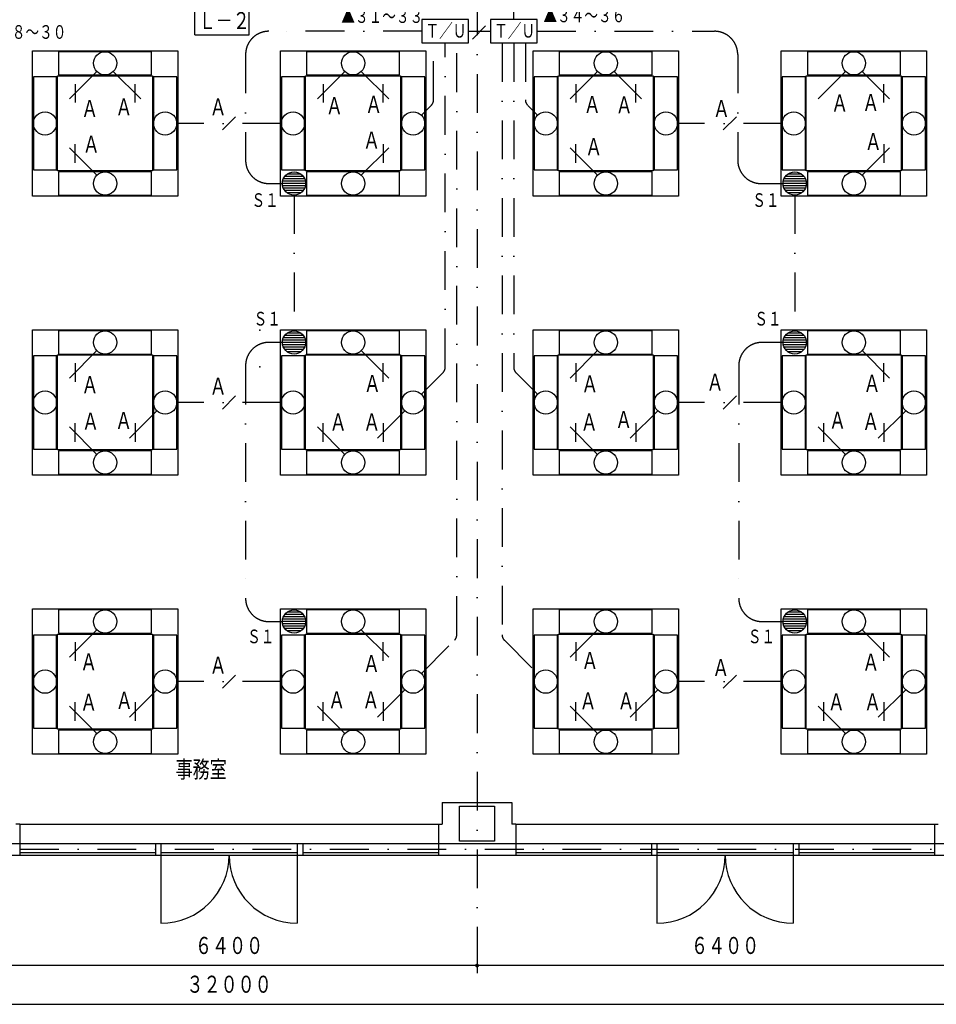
# Model space of a CAD drawing. Header units: inches. Extents: x -27921 to 27921, y -29700 to 19823.
# Tile 5 of 9: x -3099 to 8728, y -8696 to 4004. Entities that reach past the tile are written whole.
import ezdxf
from ezdxf.enums import TextEntityAlignment as Align

# ---------------------------------------------------------------- set-up
doc = ezdxf.new("R2010")
doc.units = ezdxf.units.IN
doc.header["$LTSCALE"] = 1000
doc.header["$MEASUREMENT"] = 0
doc.linetypes.add('DASHDOT', pattern=[1, 0.5, -0.25, 0, -0.25])
doc.layers.get('0').update_dxf_attribs({"color": 250, "linetype": 'CONTINUOUS'})
for name, color, linetype in [('KENCHIKU-000', 7, 'CONTINUOUS'), ('KENCHIKU-025', 7, 'CONTINUOUS'), ('SONOTA-000', 7, 'CONTINUOUS'), ('SONOTA-001', 7, 'CONTINUOUS'), ('SONOTA-003', 7, 'CONTINUOUS'), ('SONOTA-004', 7, 'CONTINUOUS'), ('SONOTA-008', 7, 'CONTINUOUS'), ('SONOTA-010', 7, 'CONTINUOUS'), ('SONOTA-011', 7, 'CONTINUOUS'), ('SONOTA-012', 7, 'CONTINUOUS'), ('SONOTA-013', 7, 'CONTINUOUS'), ('SONOTA-014', 7, 'CONTINUOUS'), ('SONOTA-016', 7, 'CONTINUOUS'), ('SONOTA-020', 7, 'CONTINUOUS')]:
    doc.layers.add(name, color=color, linetype=linetype)
doc.styles.add('txt', font='txt', dxfattribs={"width": 0.8, "bigfont": 'bigfont.shx'})

# ---------------------------------------------------------------- blocks, each defined once
blk = doc.blocks.new('ZGroup29', base_point=(-397, -8296))
at = {"layer": 'SONOTA-013', "color": 5, "linetype": 'Continuous'}
blk.add_line((-16397, -8696), (15603, -8696), dxfattribs=at)
at = {"layer": 'SONOTA-013', "color": 7, "style": 'txt', "width": 0.8}
blk.add_text('３２０００', height=250, dxfattribs=at).set_placement((-397, -8646), align=Align.BOTTOM_CENTER)
blk = doc.blocks.new('Z0Dot')
at = {"color": 0, "linetype": 'ByBlock', "const_width": 0.5}
blk.add_lwpolyline([(-0.25, 0, 1), (0.25, 0, 1)], format="xyb", close=True, dxfattribs=at)
blk = doc.blocks.new('ZGroup30', base_point=(-397, -8046))
at = {"layer": 'SONOTA-013', "color": 5, "linetype": 'Continuous'}
for p, q in [((2803, -7796), (2803, -8296)), ((2803, -8196), (-3597, -8196)), ((9203, -8196), (2803, -8196))]:
    blk.add_line(p, q, dxfattribs=at)
at = {"layer": 'SONOTA-013', "color": 5, "linetype": 'Continuous', "xscale": 50, "yscale": 50, "zscale": 50, "rotation": 180}
blk.add_blockref('Z0Dot', (2803, -8196), dxfattribs=at)
at = {"layer": 'SONOTA-013', "color": 5, "linetype": 'Continuous', "xscale": 50, "yscale": 50, "zscale": 50}
blk.add_blockref('Z0Dot', (2803, -8196), dxfattribs=at)
at = {"layer": 'SONOTA-013', "color": 7, "style": 'txt', "width": 0.8}
for p in [(-397, -8146), (6003, -8146)]:
    blk.add_text('６４００', height=250, dxfattribs=at).set_placement(p, align=Align.BOTTOM_CENTER)
blk = doc.blocks.new('ZGroup175', base_point=(1203, 3441))
at = {"layer": 'SONOTA-001', "color": 6, "linetype": 'Continuous'}
for p, q in [((1803, 3591), (603, 3591)), ((603, 3591), (603, 3291)), ((1803, 3291), (1803, 3591)), ((603, 3291), (1803, 3291))]:
    blk.add_line(p, q, dxfattribs=at)
blk.add_circle((1203, 3441), 150, dxfattribs=at)
blk = doc.blocks.new('ZGroup176', base_point=(1203, 1891))
at = {"layer": 'SONOTA-001', "color": 6, "linetype": 'Continuous'}
for p, q in [((1803, 2041), (603, 2041)), ((603, 2041), (603, 1741)), ((1803, 1741), (1803, 2041)), ((603, 1741), (1803, 1741))]:
    blk.add_line(p, q, dxfattribs=at)
blk.add_circle((1203, 1891), 150, dxfattribs=at)
blk = doc.blocks.new('ZGroup177', base_point=(1978, 2666))
at = {"layer": 'SONOTA-001', "color": 6, "linetype": 'Continuous'}
for p, q in [((1828, 3266), (1828, 2066)), ((2128, 3266), (1828, 3266)), ((2128, 2066), (2128, 3266)), ((1828, 2066), (2128, 2066))]:
    blk.add_line(p, q, dxfattribs=at)
blk.add_circle((1978, 2666), 150, dxfattribs=at)
blk = doc.blocks.new('ZGroup178', base_point=(428, 2666))
at = {"layer": 'SONOTA-001', "color": 6, "linetype": 'Continuous'}
for p, q in [((578, 3266), (278, 3266)), ((278, 3266), (278, 2066)), ((578, 2066), (578, 3266)), ((278, 2066), (578, 2066))]:
    blk.add_line(p, q, dxfattribs=at)
blk.add_circle((428, 2666), 150, dxfattribs=at)
blk = doc.blocks.new('ZGroup179', base_point=(1203, -159))
at = {"layer": 'SONOTA-001', "color": 6, "linetype": 'Continuous'}
for p, q in [((1803, -9), (603, -9)), ((603, -9), (603, -309)), ((1803, -309), (1803, -9)), ((603, -309), (1803, -309))]:
    blk.add_line(p, q, dxfattribs=at)
blk.add_circle((1203, -159), 150, dxfattribs=at)
blk = doc.blocks.new('ZGroup180', base_point=(1203, -1709))
at = {"layer": 'SONOTA-001', "color": 6, "linetype": 'Continuous'}
for p, q in [((1803, -1559), (603, -1559)), ((603, -1559), (603, -1859)), ((1803, -1859), (1803, -1559)), ((603, -1859), (1803, -1859))]:
    blk.add_line(p, q, dxfattribs=at)
blk.add_circle((1203, -1709), 150, dxfattribs=at)
blk = doc.blocks.new('ZGroup181', base_point=(1978, -934))
at = {"layer": 'SONOTA-001', "color": 6, "linetype": 'Continuous'}
for p, q in [((1828, -334), (1828, -1534)), ((2128, -334), (1828, -334)), ((2128, -1534), (2128, -334)), ((1828, -1534), (2128, -1534))]:
    blk.add_line(p, q, dxfattribs=at)
blk.add_circle((1978, -934), 150, dxfattribs=at)
blk = doc.blocks.new('ZGroup182', base_point=(428, -934))
at = {"layer": 'SONOTA-001', "color": 6, "linetype": 'Continuous'}
for p, q in [((578, -334), (278, -334)), ((278, -334), (278, -1534)), ((578, -1534), (578, -334)), ((278, -1534), (578, -1534))]:
    blk.add_line(p, q, dxfattribs=at)
blk.add_circle((428, -934), 150, dxfattribs=at)
blk = doc.blocks.new('ZGroup183', base_point=(1203, -3759))
at = {"layer": 'SONOTA-001', "color": 6, "linetype": 'Continuous'}
for p, q in [((1803, -3609), (603, -3609)), ((603, -3609), (603, -3909)), ((1803, -3909), (1803, -3609)), ((603, -3909), (1803, -3909))]:
    blk.add_line(p, q, dxfattribs=at)
blk.add_circle((1203, -3759), 150, dxfattribs=at)
blk = doc.blocks.new('ZGroup184', base_point=(1203, -5309))
at = {"layer": 'SONOTA-001', "color": 6, "linetype": 'Continuous'}
for p, q in [((1803, -5159), (603, -5159)), ((603, -5159), (603, -5459)), ((1803, -5459), (1803, -5159)), ((603, -5459), (1803, -5459))]:
    blk.add_line(p, q, dxfattribs=at)
blk.add_circle((1203, -5309), 150, dxfattribs=at)
blk = doc.blocks.new('ZGroup185', base_point=(1978, -4534))
at = {"layer": 'SONOTA-001', "color": 6, "linetype": 'Continuous'}
for p, q in [((1828, -3934), (1828, -5134)), ((2128, -3934), (1828, -3934)), ((2128, -5134), (2128, -3934)), ((1828, -5134), (2128, -5134))]:
    blk.add_line(p, q, dxfattribs=at)
blk.add_circle((1978, -4534), 150, dxfattribs=at)
blk = doc.blocks.new('ZGroup186', base_point=(428, -4534))
at = {"layer": 'SONOTA-001', "color": 6, "linetype": 'Continuous'}
for p, q in [((578, -3934), (278, -3934)), ((278, -3934), (278, -5134)), ((578, -5134), (578, -3934)), ((278, -5134), (578, -5134))]:
    blk.add_line(p, q, dxfattribs=at)
blk.add_circle((428, -4534), 150, dxfattribs=at)
blk = doc.blocks.new('ZGroup187', base_point=(-1997, 3441))
at = {"layer": 'SONOTA-001', "color": 6, "linetype": 'Continuous'}
for p, q in [((-1397, 3591), (-2597, 3591)), ((-2597, 3591), (-2597, 3291)), ((-1397, 3291), (-1397, 3591)), ((-2597, 3291), (-1397, 3291))]:
    blk.add_line(p, q, dxfattribs=at)
blk.add_circle((-1997, 3441), 150, dxfattribs=at)
blk = doc.blocks.new('ZGroup188', base_point=(-1997, 1891))
at = {"layer": 'SONOTA-001', "color": 6, "linetype": 'Continuous'}
for p, q in [((-1397, 2041), (-2597, 2041)), ((-2597, 2041), (-2597, 1741)), ((-1397, 1741), (-1397, 2041)), ((-2597, 1741), (-1397, 1741))]:
    blk.add_line(p, q, dxfattribs=at)
blk.add_circle((-1997, 1891), 150, dxfattribs=at)
blk = doc.blocks.new('ZGroup189', base_point=(-1222, 2666))
at = {"layer": 'SONOTA-001', "color": 6, "linetype": 'Continuous'}
for p, q in [((-1372, 3266), (-1372, 2066)), ((-1072, 3266), (-1372, 3266)), ((-1072, 2066), (-1072, 3266)), ((-1372, 2066), (-1072, 2066))]:
    blk.add_line(p, q, dxfattribs=at)
blk.add_circle((-1222, 2666), 150, dxfattribs=at)
blk = doc.blocks.new('ZGroup190', base_point=(-2772, 2666))
at = {"layer": 'SONOTA-001', "color": 6, "linetype": 'Continuous'}
for p, q in [((-2622, 3266), (-2922, 3266)), ((-2922, 3266), (-2922, 2066)), ((-2622, 2066), (-2622, 3266)), ((-2922, 2066), (-2622, 2066))]:
    blk.add_line(p, q, dxfattribs=at)
blk.add_circle((-2772, 2666), 150, dxfattribs=at)
blk = doc.blocks.new('ZGroup191', base_point=(-1997, -159))
at = {"layer": 'SONOTA-001', "color": 6, "linetype": 'Continuous'}
for p, q in [((-1397, -9), (-2597, -9)), ((-2597, -9), (-2597, -309)), ((-1397, -309), (-1397, -9)), ((-2597, -309), (-1397, -309))]:
    blk.add_line(p, q, dxfattribs=at)
blk.add_circle((-1997, -159), 150, dxfattribs=at)
blk = doc.blocks.new('ZGroup192', base_point=(-1997, -1709))
at = {"layer": 'SONOTA-001', "color": 6, "linetype": 'Continuous'}
for p, q in [((-1397, -1559), (-2597, -1559)), ((-2597, -1559), (-2597, -1859)), ((-1397, -1859), (-1397, -1559)), ((-2597, -1859), (-1397, -1859))]:
    blk.add_line(p, q, dxfattribs=at)
blk.add_circle((-1997, -1709), 150, dxfattribs=at)
blk = doc.blocks.new('ZGroup193', base_point=(-1222, -934))
at = {"layer": 'SONOTA-001', "color": 6, "linetype": 'Continuous'}
for p, q in [((-1372, -334), (-1372, -1534)), ((-1072, -334), (-1372, -334)), ((-1072, -1534), (-1072, -334)), ((-1372, -1534), (-1072, -1534))]:
    blk.add_line(p, q, dxfattribs=at)
blk.add_circle((-1222, -934), 150, dxfattribs=at)
blk = doc.blocks.new('ZGroup194', base_point=(-2772, -934))
at = {"layer": 'SONOTA-001', "color": 6, "linetype": 'Continuous'}
for p, q in [((-2622, -334), (-2922, -334)), ((-2922, -334), (-2922, -1534)), ((-2622, -1534), (-2622, -334)), ((-2922, -1534), (-2622, -1534))]:
    blk.add_line(p, q, dxfattribs=at)
blk.add_circle((-2772, -934), 150, dxfattribs=at)
blk = doc.blocks.new('ZGroup195', base_point=(-1997, -3759))
at = {"layer": 'SONOTA-001', "color": 6, "linetype": 'Continuous'}
for p, q in [((-1397, -3609), (-2597, -3609)), ((-2597, -3609), (-2597, -3909)), ((-1397, -3909), (-1397, -3609)), ((-2597, -3909), (-1397, -3909))]:
    blk.add_line(p, q, dxfattribs=at)
blk.add_circle((-1997, -3759), 150, dxfattribs=at)
blk = doc.blocks.new('ZGroup196', base_point=(-1997, -5309))
at = {"layer": 'SONOTA-001', "color": 6, "linetype": 'Continuous'}
for p, q in [((-1397, -5159), (-2597, -5159)), ((-2597, -5159), (-2597, -5459)), ((-1397, -5459), (-1397, -5159)), ((-2597, -5459), (-1397, -5459))]:
    blk.add_line(p, q, dxfattribs=at)
blk.add_circle((-1997, -5309), 150, dxfattribs=at)
blk = doc.blocks.new('ZGroup197', base_point=(-1222, -4534))
at = {"layer": 'SONOTA-001', "color": 6, "linetype": 'Continuous'}
for p, q in [((-1372, -3934), (-1372, -5134)), ((-1072, -3934), (-1372, -3934)), ((-1072, -5134), (-1072, -3934)), ((-1372, -5134), (-1072, -5134))]:
    blk.add_line(p, q, dxfattribs=at)
blk.add_circle((-1222, -4534), 150, dxfattribs=at)
blk = doc.blocks.new('ZGroup198', base_point=(-2772, -4534))
at = {"layer": 'SONOTA-001', "color": 6, "linetype": 'Continuous'}
for p, q in [((-2622, -3934), (-2922, -3934)), ((-2922, -3934), (-2922, -5134)), ((-2622, -5134), (-2622, -3934)), ((-2922, -5134), (-2622, -5134))]:
    blk.add_line(p, q, dxfattribs=at)
blk.add_circle((-2772, -4534), 150, dxfattribs=at)
blk = doc.blocks.new('ZGroup199', base_point=(441, 1891))
at = {"layer": 'SONOTA-001', "color": 6, "linetype": 'Continuous'}
for p, q in [((588, 1921), (294, 1921)), ((578, 1951), (303, 1951)), ((561, 1981), (321, 1981)), ((531, 2011), (351, 2011)), ((591, 1891), (291, 1891)), ((588, 1861), (294, 1861)), ((578, 1831), (303, 1831)), ((561, 1801), (321, 1801)), ((531, 1771), (351, 1771))]:
    blk.add_line(p, q, dxfattribs=at)
blk.add_circle((441, 1891), 150, dxfattribs=at)
blk = doc.blocks.new('ZGroup200', base_point=(441, -3759))
at = {"layer": 'SONOTA-001', "color": 6, "linetype": 'Continuous'}
for p, q in [((561, -3669), (321, -3669)), ((531, -3639), (351, -3639)), ((591, -3759), (291, -3759)), ((588, -3729), (294, -3729)), ((588, -3789), (294, -3789)), ((578, -3699), (303, -3699)), ((578, -3819), (303, -3819)), ((561, -3849), (321, -3849)), ((531, -3879), (351, -3879))]:
    blk.add_line(p, q, dxfattribs=at)
blk.add_circle((441, -3759), 150, dxfattribs=at)
blk = doc.blocks.new('ZGroup201', base_point=(441, -159))
at = {"layer": 'SONOTA-001', "color": 6, "linetype": 'Continuous'}
for p, q in [((578, -99), (303, -99)), ((561, -69), (321, -69)), ((531, -39), (351, -39)), ((591, -159), (291, -159)), ((588, -129), (294, -129)), ((588, -189), (294, -189)), ((578, -219), (303, -219)), ((561, -249), (321, -249)), ((531, -279), (351, -279))]:
    blk.add_line(p, q, dxfattribs=at)
blk.add_circle((441, -159), 150, dxfattribs=at)
blk = doc.blocks.new('ZGroup202', base_point=(1203, 2666))
at = {"layer": 'SONOTA-000', "color": 6, "linetype": 'Continuous'}
for p, q in [((591, 2054), (591, 3279)), ((591, 3279), (1816, 3279)), ((1816, 3279), (1816, 2054)), ((1816, 2054), (591, 2054))]:
    blk.add_line(p, q, dxfattribs=at)
blk = doc.blocks.new('ZGroup203', base_point=(1203, 2666))
at = {"layer": 'SONOTA-000', "color": 6, "linetype": 'Continuous'}
for p, q in [((266, 1729), (266, 3604)), ((266, 3604), (2141, 3604)), ((2141, 3604), (2141, 1729)), ((2141, 1729), (266, 1729))]:
    blk.add_line(p, q, dxfattribs=at)
blk = doc.blocks.new('ZGroup204', base_point=(1203, -934))
at = {"layer": 'SONOTA-000', "color": 6, "linetype": 'Continuous'}
for p, q in [((591, -1546), (591, -321)), ((591, -321), (1816, -321)), ((1816, -321), (1816, -1546)), ((1816, -1546), (591, -1546))]:
    blk.add_line(p, q, dxfattribs=at)
blk = doc.blocks.new('ZGroup205', base_point=(1203, -934))
at = {"layer": 'SONOTA-000', "color": 6, "linetype": 'Continuous'}
for p, q in [((266, -1871), (266, 4)), ((266, 4), (2141, 4)), ((2141, 4), (2141, -1871)), ((2141, -1871), (266, -1871))]:
    blk.add_line(p, q, dxfattribs=at)
blk = doc.blocks.new('ZGroup206', base_point=(1203, -4534))
at = {"layer": 'SONOTA-000', "color": 6, "linetype": 'Continuous'}
for p, q in [((591, -5146), (591, -3921)), ((591, -3921), (1816, -3921)), ((1816, -3921), (1816, -5146)), ((1816, -5146), (591, -5146))]:
    blk.add_line(p, q, dxfattribs=at)
blk = doc.blocks.new('ZGroup207', base_point=(1203, -4534))
at = {"layer": 'SONOTA-000', "color": 6, "linetype": 'Continuous'}
for p, q in [((266, -5471), (266, -3596)), ((266, -3596), (2141, -3596)), ((2141, -3596), (2141, -5471)), ((2141, -5471), (266, -5471))]:
    blk.add_line(p, q, dxfattribs=at)
blk = doc.blocks.new('ZGroup208', base_point=(-1997, 2666))
at = {"layer": 'SONOTA-000', "color": 6, "linetype": 'Continuous'}
for p, q in [((-2609, 2054), (-2609, 3279)), ((-2609, 3279), (-1384, 3279)), ((-1384, 3279), (-1384, 2054)), ((-1384, 2054), (-2609, 2054))]:
    blk.add_line(p, q, dxfattribs=at)
blk = doc.blocks.new('ZGroup209', base_point=(-1997, 2666))
at = {"layer": 'SONOTA-000', "color": 6, "linetype": 'Continuous'}
for p, q in [((-2934, 1729), (-2934, 3604)), ((-2934, 3604), (-1059, 3604)), ((-1059, 3604), (-1059, 1729)), ((-1059, 1729), (-2934, 1729))]:
    blk.add_line(p, q, dxfattribs=at)
blk = doc.blocks.new('ZGroup210', base_point=(-1997, -934))
at = {"layer": 'SONOTA-000', "color": 6, "linetype": 'Continuous'}
for p, q in [((-2609, -1546), (-2609, -321)), ((-2609, -321), (-1384, -321)), ((-1384, -321), (-1384, -1546)), ((-1384, -1546), (-2609, -1546))]:
    blk.add_line(p, q, dxfattribs=at)
blk = doc.blocks.new('ZGroup211', base_point=(-1997, -934))
at = {"layer": 'SONOTA-000', "color": 6, "linetype": 'Continuous'}
for p, q in [((-2934, -1871), (-2934, 4)), ((-2934, 4), (-1059, 4)), ((-1059, 4), (-1059, -1871)), ((-1059, -1871), (-2934, -1871))]:
    blk.add_line(p, q, dxfattribs=at)
blk = doc.blocks.new('ZGroup212', base_point=(-1997, -4534))
at = {"layer": 'SONOTA-000', "color": 6, "linetype": 'Continuous'}
for p, q in [((-2609, -5146), (-2609, -3921)), ((-2609, -3921), (-1384, -3921)), ((-1384, -3921), (-1384, -5146)), ((-1384, -5146), (-2609, -5146))]:
    blk.add_line(p, q, dxfattribs=at)
blk = doc.blocks.new('ZGroup213', base_point=(-1997, -4534))
at = {"layer": 'SONOTA-000', "color": 6, "linetype": 'Continuous'}
for p, q in [((-2934, -5471), (-2934, -3596)), ((-2934, -3596), (-1059, -3596)), ((-1059, -3596), (-1059, -5471)), ((-1059, -5471), (-2934, -5471))]:
    blk.add_line(p, q, dxfattribs=at)
blk = doc.blocks.new('ZGroup214', base_point=(7664, 3441))
at = {"layer": 'SONOTA-001', "color": 6, "linetype": 'Continuous'}
for p, q in [((8264, 3591), (7064, 3591)), ((7064, 3591), (7064, 3291)), ((8264, 3291), (8264, 3591)), ((7064, 3291), (8264, 3291))]:
    blk.add_line(p, q, dxfattribs=at)
blk.add_circle((7664, 3441), 150, dxfattribs=at)
blk = doc.blocks.new('ZGroup215', base_point=(7664, 1891))
at = {"layer": 'SONOTA-001', "color": 6, "linetype": 'Continuous'}
for p, q in [((8264, 2041), (7064, 2041)), ((7064, 2041), (7064, 1741)), ((8264, 1741), (8264, 2041)), ((7064, 1741), (8264, 1741))]:
    blk.add_line(p, q, dxfattribs=at)
blk.add_circle((7664, 1891), 150, dxfattribs=at)
blk = doc.blocks.new('ZGroup216', base_point=(8439, 2666))
at = {"layer": 'SONOTA-001', "color": 6, "linetype": 'Continuous'}
for p, q in [((8289, 3266), (8289, 2066)), ((8589, 3266), (8289, 3266)), ((8589, 2066), (8589, 3266)), ((8289, 2066), (8589, 2066))]:
    blk.add_line(p, q, dxfattribs=at)
blk.add_circle((8439, 2666), 150, dxfattribs=at)
blk = doc.blocks.new('ZGroup217', base_point=(6889, 2666))
at = {"layer": 'SONOTA-001', "color": 6, "linetype": 'Continuous'}
for p, q in [((7039, 3266), (6739, 3266)), ((6739, 3266), (6739, 2066)), ((7039, 2066), (7039, 3266)), ((6739, 2066), (7039, 2066))]:
    blk.add_line(p, q, dxfattribs=at)
blk.add_circle((6889, 2666), 150, dxfattribs=at)
blk = doc.blocks.new('ZGroup218', base_point=(7664, -159))
at = {"layer": 'SONOTA-001', "color": 6, "linetype": 'Continuous'}
for p, q in [((8264, -9), (7064, -9)), ((7064, -9), (7064, -309)), ((8264, -309), (8264, -9)), ((7064, -309), (8264, -309))]:
    blk.add_line(p, q, dxfattribs=at)
blk.add_circle((7664, -159), 150, dxfattribs=at)
blk = doc.blocks.new('ZGroup219', base_point=(7664, -1709))
at = {"layer": 'SONOTA-001', "color": 6, "linetype": 'Continuous'}
for p, q in [((8264, -1559), (7064, -1559)), ((7064, -1559), (7064, -1859)), ((8264, -1859), (8264, -1559)), ((7064, -1859), (8264, -1859))]:
    blk.add_line(p, q, dxfattribs=at)
blk.add_circle((7664, -1709), 150, dxfattribs=at)
blk = doc.blocks.new('ZGroup220', base_point=(8439, -934))
at = {"layer": 'SONOTA-001', "color": 6, "linetype": 'Continuous'}
for p, q in [((8289, -334), (8289, -1534)), ((8589, -334), (8289, -334)), ((8589, -1534), (8589, -334)), ((8289, -1534), (8589, -1534))]:
    blk.add_line(p, q, dxfattribs=at)
blk.add_circle((8439, -934), 150, dxfattribs=at)
blk = doc.blocks.new('ZGroup221', base_point=(6889, -934))
at = {"layer": 'SONOTA-001', "color": 6, "linetype": 'Continuous'}
for p, q in [((7039, -334), (6739, -334)), ((6739, -334), (6739, -1534)), ((7039, -1534), (7039, -334)), ((6739, -1534), (7039, -1534))]:
    blk.add_line(p, q, dxfattribs=at)
blk.add_circle((6889, -934), 150, dxfattribs=at)
blk = doc.blocks.new('ZGroup222', base_point=(7664, -3759))
at = {"layer": 'SONOTA-001', "color": 6, "linetype": 'Continuous'}
for p, q in [((8264, -3609), (7064, -3609)), ((7064, -3609), (7064, -3909)), ((8264, -3909), (8264, -3609)), ((7064, -3909), (8264, -3909))]:
    blk.add_line(p, q, dxfattribs=at)
blk.add_circle((7664, -3759), 150, dxfattribs=at)
blk = doc.blocks.new('ZGroup223', base_point=(7664, -5309))
at = {"layer": 'SONOTA-001', "color": 6, "linetype": 'Continuous'}
for p, q in [((8264, -5159), (7064, -5159)), ((7064, -5159), (7064, -5459)), ((8264, -5459), (8264, -5159)), ((7064, -5459), (8264, -5459))]:
    blk.add_line(p, q, dxfattribs=at)
blk.add_circle((7664, -5309), 150, dxfattribs=at)
blk = doc.blocks.new('ZGroup224', base_point=(8439, -4534))
at = {"layer": 'SONOTA-001', "color": 6, "linetype": 'Continuous'}
for p, q in [((8289, -3934), (8289, -5134)), ((8589, -3934), (8289, -3934)), ((8589, -5134), (8589, -3934)), ((8289, -5134), (8589, -5134))]:
    blk.add_line(p, q, dxfattribs=at)
blk.add_circle((8439, -4534), 150, dxfattribs=at)
blk = doc.blocks.new('ZGroup225', base_point=(6889, -4534))
at = {"layer": 'SONOTA-001', "color": 6, "linetype": 'Continuous'}
for p, q in [((7039, -3934), (6739, -3934)), ((6739, -3934), (6739, -5134)), ((7039, -5134), (7039, -3934)), ((6739, -5134), (7039, -5134))]:
    blk.add_line(p, q, dxfattribs=at)
blk.add_circle((6889, -4534), 150, dxfattribs=at)
blk = doc.blocks.new('ZGroup226', base_point=(4464, 3441))
at = {"layer": 'SONOTA-001', "color": 6, "linetype": 'Continuous'}
for p, q in [((5064, 3591), (3864, 3591)), ((3864, 3591), (3864, 3291)), ((5064, 3291), (5064, 3591)), ((3864, 3291), (5064, 3291))]:
    blk.add_line(p, q, dxfattribs=at)
blk.add_circle((4464, 3441), 150, dxfattribs=at)
blk = doc.blocks.new('ZGroup227', base_point=(4464, 1891))
at = {"layer": 'SONOTA-001', "color": 6, "linetype": 'Continuous'}
for p, q in [((5064, 2041), (3864, 2041)), ((3864, 2041), (3864, 1741)), ((5064, 1741), (5064, 2041)), ((3864, 1741), (5064, 1741))]:
    blk.add_line(p, q, dxfattribs=at)
blk.add_circle((4464, 1891), 150, dxfattribs=at)
blk = doc.blocks.new('ZGroup228', base_point=(5239, 2666))
at = {"layer": 'SONOTA-001', "color": 6, "linetype": 'Continuous'}
for p, q in [((5089, 3266), (5089, 2066)), ((5389, 3266), (5089, 3266)), ((5389, 2066), (5389, 3266)), ((5089, 2066), (5389, 2066))]:
    blk.add_line(p, q, dxfattribs=at)
blk.add_circle((5239, 2666), 150, dxfattribs=at)
blk = doc.blocks.new('ZGroup229', base_point=(3689, 2666))
at = {"layer": 'SONOTA-001', "color": 6, "linetype": 'Continuous'}
for p, q in [((3839, 3266), (3539, 3266)), ((3539, 3266), (3539, 2066)), ((3839, 2066), (3839, 3266)), ((3539, 2066), (3839, 2066))]:
    blk.add_line(p, q, dxfattribs=at)
blk.add_circle((3689, 2666), 150, dxfattribs=at)
blk = doc.blocks.new('ZGroup230', base_point=(4464, -159))
at = {"layer": 'SONOTA-001', "color": 6, "linetype": 'Continuous'}
for p, q in [((5064, -9), (3864, -9)), ((3864, -9), (3864, -309)), ((5064, -309), (5064, -9)), ((3864, -309), (5064, -309))]:
    blk.add_line(p, q, dxfattribs=at)
blk.add_circle((4464, -159), 150, dxfattribs=at)
blk = doc.blocks.new('ZGroup231', base_point=(4464, -1709))
at = {"layer": 'SONOTA-001', "color": 6, "linetype": 'Continuous'}
for p, q in [((5064, -1559), (3864, -1559)), ((3864, -1559), (3864, -1859)), ((5064, -1859), (5064, -1559)), ((3864, -1859), (5064, -1859))]:
    blk.add_line(p, q, dxfattribs=at)
blk.add_circle((4464, -1709), 150, dxfattribs=at)
blk = doc.blocks.new('ZGroup232', base_point=(5239, -934))
at = {"layer": 'SONOTA-001', "color": 6, "linetype": 'Continuous'}
for p, q in [((5089, -334), (5089, -1534)), ((5389, -334), (5089, -334)), ((5389, -1534), (5389, -334)), ((5089, -1534), (5389, -1534))]:
    blk.add_line(p, q, dxfattribs=at)
blk.add_circle((5239, -934), 150, dxfattribs=at)
blk = doc.blocks.new('ZGroup233', base_point=(3689, -934))
at = {"layer": 'SONOTA-001', "color": 6, "linetype": 'Continuous'}
for p, q in [((3839, -334), (3539, -334)), ((3539, -334), (3539, -1534)), ((3839, -1534), (3839, -334)), ((3539, -1534), (3839, -1534))]:
    blk.add_line(p, q, dxfattribs=at)
blk.add_circle((3689, -934), 150, dxfattribs=at)
blk = doc.blocks.new('ZGroup234', base_point=(4464, -3759))
at = {"layer": 'SONOTA-001', "color": 6, "linetype": 'Continuous'}
for p, q in [((5064, -3609), (3864, -3609)), ((3864, -3609), (3864, -3909)), ((5064, -3909), (5064, -3609)), ((3864, -3909), (5064, -3909))]:
    blk.add_line(p, q, dxfattribs=at)
blk.add_circle((4464, -3759), 150, dxfattribs=at)
blk = doc.blocks.new('ZGroup235', base_point=(4464, -5309))
at = {"layer": 'SONOTA-001', "color": 6, "linetype": 'Continuous'}
for p, q in [((5064, -5159), (3864, -5159)), ((3864, -5159), (3864, -5459)), ((5064, -5459), (5064, -5159)), ((3864, -5459), (5064, -5459))]:
    blk.add_line(p, q, dxfattribs=at)
blk.add_circle((4464, -5309), 150, dxfattribs=at)
blk = doc.blocks.new('ZGroup236', base_point=(5239, -4534))
at = {"layer": 'SONOTA-001', "color": 6, "linetype": 'Continuous'}
for p, q in [((5089, -3934), (5089, -5134)), ((5389, -3934), (5089, -3934)), ((5389, -5134), (5389, -3934)), ((5089, -5134), (5389, -5134))]:
    blk.add_line(p, q, dxfattribs=at)
blk.add_circle((5239, -4534), 150, dxfattribs=at)
blk = doc.blocks.new('ZGroup237', base_point=(3689, -4534))
at = {"layer": 'SONOTA-001', "color": 6, "linetype": 'Continuous'}
for p, q in [((3839, -3934), (3539, -3934)), ((3539, -3934), (3539, -5134)), ((3839, -5134), (3839, -3934)), ((3539, -5134), (3839, -5134))]:
    blk.add_line(p, q, dxfattribs=at)
blk.add_circle((3689, -4534), 150, dxfattribs=at)
blk = doc.blocks.new('ZGroup238', base_point=(6901, -3759))
at = {"layer": 'SONOTA-001', "color": 6, "linetype": 'Continuous'}
for p, q in [((7021, -3669), (6781, -3669)), ((6991, -3639), (6811, -3639)), ((7051, -3759), (6751, -3759)), ((7048, -3729), (6754, -3729)), ((7048, -3789), (6754, -3789)), ((7039, -3699), (6764, -3699)), ((7039, -3819), (6764, -3819)), ((7021, -3849), (6781, -3849)), ((6991, -3879), (6811, -3879))]:
    blk.add_line(p, q, dxfattribs=at)
blk.add_circle((6901, -3759), 150, dxfattribs=at)
blk = doc.blocks.new('ZGroup239', base_point=(6901, 1891))
at = {"layer": 'SONOTA-001', "color": 6, "linetype": 'Continuous'}
for p, q in [((7048, 1921), (6754, 1921)), ((7039, 1951), (6764, 1951)), ((7021, 1981), (6781, 1981)), ((6991, 2011), (6811, 2011)), ((7051, 1891), (6751, 1891)), ((7048, 1861), (6754, 1861)), ((7039, 1831), (6764, 1831)), ((7021, 1801), (6781, 1801)), ((6991, 1771), (6811, 1771))]:
    blk.add_line(p, q, dxfattribs=at)
blk.add_circle((6901, 1891), 150, dxfattribs=at)
blk = doc.blocks.new('ZGroup240', base_point=(3276, 3854))
at = {"layer": 'SONOTA-001', "color": 6, "linetype": 'Continuous'}
for p, q in [((3576, 4004), (2976, 4004)), ((2976, 4004), (2976, 3704)), ((3576, 3704), (3576, 4004)), ((2976, 3704), (3576, 3704))]:
    blk.add_line(p, q, dxfattribs=at)
at = {"layer": 'SONOTA-001', "color": 6, "style": 'txt', "width": 0.8}
blk.add_text('Ｔ／Ｕ', height=200, dxfattribs=at).set_placement((3023, 3854), align=Align.MIDDLE_LEFT)
blk = doc.blocks.new('ZGroup241', base_point=(6901, -159))
at = {"layer": 'SONOTA-001', "color": 6, "linetype": 'Continuous'}
for p, q in [((7039, -99), (6764, -99)), ((7021, -69), (6781, -69)), ((6991, -39), (6811, -39)), ((7051, -159), (6751, -159)), ((7048, -129), (6754, -129)), ((7048, -189), (6754, -189)), ((7039, -219), (6764, -219)), ((7021, -249), (6781, -249)), ((6991, -279), (6811, -279))]:
    blk.add_line(p, q, dxfattribs=at)
blk.add_circle((6901, -159), 150, dxfattribs=at)
blk = doc.blocks.new('ZGroup242', base_point=(7664, 2666))
at = {"layer": 'SONOTA-000', "color": 6, "linetype": 'Continuous'}
for p, q in [((7051, 2054), (7051, 3279)), ((7051, 3279), (8276, 3279)), ((8276, 3279), (8276, 2054)), ((8276, 2054), (7051, 2054))]:
    blk.add_line(p, q, dxfattribs=at)
blk = doc.blocks.new('ZGroup243', base_point=(7664, 2666))
at = {"layer": 'SONOTA-000', "color": 6, "linetype": 'Continuous'}
for p, q in [((6726, 1729), (6726, 3604)), ((6726, 3604), (8601, 3604)), ((8601, 3604), (8601, 1729)), ((8601, 1729), (6726, 1729))]:
    blk.add_line(p, q, dxfattribs=at)
blk = doc.blocks.new('ZGroup244', base_point=(7664, -934))
at = {"layer": 'SONOTA-000', "color": 6, "linetype": 'Continuous'}
for p, q in [((7051, -1546), (7051, -321)), ((7051, -321), (8276, -321)), ((8276, -321), (8276, -1546)), ((8276, -1546), (7051, -1546))]:
    blk.add_line(p, q, dxfattribs=at)
blk = doc.blocks.new('ZGroup245', base_point=(7664, -934))
at = {"layer": 'SONOTA-000', "color": 6, "linetype": 'Continuous'}
for p, q in [((6726, -1871), (6726, 4)), ((6726, 4), (8601, 4)), ((8601, 4), (8601, -1871)), ((8601, -1871), (6726, -1871))]:
    blk.add_line(p, q, dxfattribs=at)
blk = doc.blocks.new('ZGroup246', base_point=(7664, -4534))
at = {"layer": 'SONOTA-000', "color": 6, "linetype": 'Continuous'}
for p, q in [((7051, -5146), (7051, -3921)), ((7051, -3921), (8276, -3921)), ((8276, -3921), (8276, -5146)), ((8276, -5146), (7051, -5146))]:
    blk.add_line(p, q, dxfattribs=at)
blk = doc.blocks.new('ZGroup247', base_point=(7664, -4534))
at = {"layer": 'SONOTA-000', "color": 6, "linetype": 'Continuous'}
for p, q in [((6726, -5471), (6726, -3596)), ((6726, -3596), (8601, -3596)), ((8601, -3596), (8601, -5471)), ((8601, -5471), (6726, -5471))]:
    blk.add_line(p, q, dxfattribs=at)
blk = doc.blocks.new('ZGroup248', base_point=(4464, 2666))
at = {"layer": 'SONOTA-000', "color": 6, "linetype": 'Continuous'}
for p, q in [((3851, 2054), (3851, 3279)), ((3851, 3279), (5076, 3279)), ((5076, 3279), (5076, 2054)), ((5076, 2054), (3851, 2054))]:
    blk.add_line(p, q, dxfattribs=at)
blk = doc.blocks.new('ZGroup249', base_point=(4464, 2666))
at = {"layer": 'SONOTA-000', "color": 6, "linetype": 'Continuous'}
for p, q in [((3526, 1729), (3526, 3604)), ((3526, 3604), (5401, 3604)), ((5401, 3604), (5401, 1729)), ((5401, 1729), (3526, 1729))]:
    blk.add_line(p, q, dxfattribs=at)
blk = doc.blocks.new('ZGroup250', base_point=(4464, -934))
at = {"layer": 'SONOTA-000', "color": 6, "linetype": 'Continuous'}
for p, q in [((3851, -1546), (3851, -321)), ((3851, -321), (5076, -321)), ((5076, -321), (5076, -1546)), ((5076, -1546), (3851, -1546))]:
    blk.add_line(p, q, dxfattribs=at)
blk = doc.blocks.new('ZGroup251', base_point=(4464, -934))
at = {"layer": 'SONOTA-000', "color": 6, "linetype": 'Continuous'}
for p, q in [((3526, -1871), (3526, 4)), ((3526, 4), (5401, 4)), ((5401, 4), (5401, -1871)), ((5401, -1871), (3526, -1871))]:
    blk.add_line(p, q, dxfattribs=at)
blk = doc.blocks.new('ZGroup252', base_point=(4464, -4534))
at = {"layer": 'SONOTA-000', "color": 6, "linetype": 'Continuous'}
for p, q in [((3851, -5146), (3851, -3921)), ((3851, -3921), (5076, -3921)), ((5076, -3921), (5076, -5146)), ((5076, -5146), (3851, -5146))]:
    blk.add_line(p, q, dxfattribs=at)
blk = doc.blocks.new('ZGroup253', base_point=(4464, -4534))
at = {"layer": 'SONOTA-000', "color": 6, "linetype": 'Continuous'}
for p, q in [((3526, -5471), (3526, -3596)), ((3526, -3596), (5401, -3596)), ((5401, -3596), (5401, -5471)), ((5401, -5471), (3526, -5471))]:
    blk.add_line(p, q, dxfattribs=at)
blk = doc.blocks.new('ZGroup255', base_point=(2391, 3854))
at = {"layer": 'SONOTA-001', "color": 6, "linetype": 'Continuous'}
for p, q in [((2691, 4004), (2091, 4004)), ((2091, 4004), (2091, 3704)), ((2691, 3704), (2691, 4004)), ((2091, 3704), (2691, 3704))]:
    blk.add_line(p, q, dxfattribs=at)
at = {"layer": 'SONOTA-001', "color": 6, "style": 'txt', "width": 0.8}
blk.add_text('Ｔ／Ｕ', height=200, dxfattribs=at).set_placement((2137, 3854), align=Align.MIDDLE_LEFT)
blk = doc.blocks.new('ZGroup311', base_point=(-489, 3984))
at = {"layer": 'SONOTA-000', "color": 7, "linetype": 'Continuous'}
for p, q in [((-839, 4159), (-139, 4159)), ((-839, 3809), (-839, 4159)), ((-139, 3809), (-139, 4159)), ((-839, 3809), (-139, 3809))]:
    blk.add_line(p, q, dxfattribs=at)
at = {"layer": 'SONOTA-000', "color": 7, "style": 'txt', "width": 0.8}
blk.add_text('Ｌ－２', height=250, dxfattribs=at).set_placement((-789, 3984), align=Align.MIDDLE_LEFT)

msp = doc.modelspace()

# ---------------------------------------------------------------- linework, layer by layer
at = {"layer": 'SONOTA-003', "color": 2, "linetype": 'DASHDOT'}
for p, q in [((3276, 4004), (3276, 4104)), ((2091, 3854), (116, 3854)), ((2691, 3854), (2976, 3854)), ((3576, 3854), (5866, 3854)), ((2241, 2970), (2241, 3704)), ((2391, -480), (2391, 3704)), ((2541, -3930), (2541, 3704)), ((3126, 3704), (3126, -3930)), ((3276, 3704), (3276, -480)), ((3426, 3704), (3426, 2970)), ((-184, 3554), (-184, 2191)), ((6166, 3554), (6166, 2191)), ((-2103, 3335), (-2666, 2772)), ((-1891, 3335), (-1328, 2772)), ((1097, 3335), (534, 2772)), ((1309, 3335), (1872, 2772)), ((4358, 3335), (3795, 2772)), ((4570, 3335), (5133, 2772)), ((7558, 3335), (6995, 2772)), ((7770, 3335), (8333, 2772)), ((2084, 2772), (2211, 2899)), ((3456, 2899), (3583, 2772)), ((-2103, 1997), (-2666, 2560)), ((278, 2666), (-1072, 2666)), ((1309, 1997), (1872, 2560)), ((4358, 1997), (3795, 2560)), ((6739, 2666), (5389, 2666)), ((7770, 1997), (8333, 2560)), ((116, 1891), (291, 1891)), ((6466, 1891), (6751, 1891)), ((441, 1741), (441, -9)), ((6901, 1741), (6901, -9)), ((291, -159), (116, -159)), ((6751, -159), (6479, -159)), ((-2103, -265), (-2666, -828)), ((1309, -265), (1872, -828)), ((4358, -265), (3795, -828)), ((7770, -265), (8333, -828)), ((-184, -459), (-184, -3459)), ((6179, -459), (6179, -3459)), ((2084, -828), (2361, -551)), ((3306, -551), (3583, -828)), ((278, -934), (-1072, -934)), ((6739, -934), (5389, -934)), ((-2103, -1603), (-2666, -1040)), ((-1328, -1040), (-1891, -1603)), ((1097, -1603), (534, -1040)), ((1872, -1040), (1309, -1603)), ((4358, -1603), (3795, -1040)), ((5133, -1040), (4570, -1603)), ((7558, -1603), (6995, -1040)), ((8333, -1040), (7770, -1603)), ((116, -3759), (291, -3759)), ((6479, -3759), (6751, -3759)), ((-2103, -3865), (-2666, -4428)), ((1309, -3865), (1872, -4428)), ((4358, -3865), (3795, -4428)), ((7770, -3865), (8333, -4428)), ((2084, -4428), (2511, -4001)), ((3156, -4001), (3583, -4428)), ((278, -4534), (-1072, -4534)), ((6739, -4534), (5389, -4534)), ((-2103, -5203), (-2666, -4640)), ((-1328, -4640), (-1891, -5203)), ((1097, -5203), (534, -4640)), ((1872, -4640), (1309, -5203)), ((4358, -5203), (3795, -4640)), ((5133, -4640), (4570, -5203)), ((7558, -5203), (6995, -4640)), ((8333, -4640), (7770, -5203))]:
    msp.add_line(p, q, dxfattribs=at)
at = {"layer": 'SONOTA-003', "color": 2, "linetype": 'Continuous'}
for p, q in [((2912, 3923), (2743, 3753)), ((-2384, 3174), (-2384, 2934)), ((-1609, 2934), (-1609, 3174)), ((816, 3174), (816, 2934)), ((1591, 2934), (1591, 3174)), ((4076, 3174), (4076, 2934)), ((4851, 2934), (4851, 3174)), ((8051, 2934), (8051, 3174)), ((-312, 2751), (-482, 2581)), ((6149, 2751), (5979, 2581)), ((-2384, 2159), (-2384, 2399)), ((1591, 2399), (1591, 2159)), ((4076, 2159), (4076, 2399)), ((8051, 2399), (8051, 2159)), ((-2384, -426), (-2384, -666)), ((1591, -666), (1591, -426)), ((4076, -426), (4076, -666)), ((8051, -666), (8051, -426)), ((-312, -849), (-482, -1019)), ((6149, -849), (5979, -1019)), ((-2384, -1441), (-2384, -1201)), ((-1609, -1201), (-1609, -1441)), ((816, -1441), (816, -1201)), ((1591, -1201), (1591, -1441)), ((4076, -1441), (4076, -1201)), ((4851, -1201), (4851, -1441)), ((7276, -1441), (7276, -1201)), ((8051, -1201), (8051, -1441)), ((-2384, -4026), (-2384, -4266)), ((1591, -4266), (1591, -4026)), ((4076, -4026), (4076, -4266)), ((8051, -4266), (8051, -4026)), ((-312, -4449), (-482, -4619)), ((6149, -4449), (5979, -4619)), ((-2384, -5041), (-2384, -4801)), ((-1609, -4801), (-1609, -5041)), ((816, -5041), (816, -4801)), ((1591, -4801), (1591, -5041)), ((4076, -5041), (4076, -4801)), ((4851, -4801), (4851, -5041)), ((7276, -5041), (7276, -4801)), ((8051, -4801), (8051, -5041))]:
    msp.add_line(p, q, dxfattribs=at)
at = {"layer": 'SONOTA-003', "color": 2, "linetype": 'DASHDOT'}
for centre, radius, start, end in [((116, 3554), 300, 90, 180), ((5866, 3554), 300, 0, 90), ((2141, 2970), 100, 315, 360), ((3526, 2970), 100, 180, 225), ((116, 2191), 300, 180, 270), ((6466, 2191), 300, 180, 270), ((116, -459), 300, 90, 180), ((6479, -459), 300, 90, 180), ((2291, -480), 100, 315, 360), ((3376, -480), 100, 180, 225), ((116, -3459), 300, 180, 270), ((6479, -3459), 300, 180, 270), ((2441, -3930), 100, 315, 360), ((3226, -3930), 100, 180, 225)]:
    msp.add_arc(centre, radius, start, end, dxfattribs=at)
at = {"layer": 'SONOTA-004', "color": 96, "linetype": 'Continuous'}
for p, q in [((-3097, -6621), (-1347, -6621)), ((-1347, -6621), (-1347, -6771)), ((-1347, -6621), (-1277, -6621)), ((-1277, -6621), (-1277, -6771)), ((-1277, -6621), (483, -6621)), ((483, -6621), (553, -6621)), ((483, -6621), (483, -6771)), ((553, -6621), (553, -6771)), ((553, -6621), (2303, -6621)), ((3303, -6621), (5053, -6621)), ((5053, -6621), (5053, -6771)), ((5053, -6621), (5123, -6621)), ((5123, -6621), (5123, -6771)), ((5123, -6621), (6883, -6621)), ((6883, -6621), (6953, -6621)), ((6883, -6621), (6883, -6771)), ((6953, -6621), (6953, -6771)), ((6953, -6621), (8703, -6621)), ((-3097, -6736), (-1347, -6736)), ((-3097, -6771), (-1347, -6771)), ((-1347, -6771), (-1277, -6771)), ((-1277, -6736), (483, -6736)), ((-1277, -6771), (483, -6771)), ((-1277, -6771), (-1277, -7651)), ((483, -6771), (553, -6771)), ((483, -6771), (483, -7651)), ((553, -6736), (2303, -6736)), ((553, -6771), (2303, -6771)), ((3303, -6736), (5053, -6736)), ((3303, -6771), (5053, -6771)), ((5053, -6771), (5123, -6771)), ((5123, -6736), (6883, -6736)), ((5123, -6771), (6883, -6771)), ((5123, -6771), (5123, -7651)), ((6883, -6771), (6953, -6771)), ((6883, -6771), (6883, -7651)), ((6953, -6736), (8703, -6736)), ((6953, -6771), (8703, -6771))]:
    msp.add_line(p, q, dxfattribs=at)
for centre, start, end in [((-1277, -6771), 270, 0), ((483, -6771), 180, 270), ((5123, -6771), 270, 0), ((6883, -6771), 180, 270)]:
    msp.add_arc(centre, 880, start, end, dxfattribs=at)
at = {"layer": 'SONOTA-008', "color": 176, "linetype": 'DASHDOT'}
for p, q in [((2803, 13304), (2803, -7796)), ((2803, 13304), (2803, 3635)), ((-17097, -6696), (16703, -6696))]:
    msp.add_line(p, q, dxfattribs=at)
at = {"layer": 'SONOTA-010', "color": 96, "linetype": 'Continuous'}
for p, q in [((2578, -6141), (3028, -6141)), ((2578, -6591), (2578, -6141)), ((3028, -6141), (3028, -6591)), ((3028, -6591), (2578, -6591))]:
    msp.add_line(p, q, dxfattribs=at)
at = {"layer": 'SONOTA-011', "color": 96, "linetype": 'Continuous'}
for p, q in [((-4097, -6621), (-3097, -6621)), ((2303, -6621), (3303, -6621)), ((8703, -6621), (9703, -6621))]:
    msp.add_line(p, q, dxfattribs=at)
at = {"layer": 'SONOTA-014', "color": 96, "linetype": 'Continuous'}
for p, q in [((2353, -6091), (2353, -6371)), ((2353, -6091), (3253, -6091)), ((3253, -6091), (3253, -6371)), ((-3097, -6371), (-3147, -6371)), ((-3097, -6371), (-3097, -6771)), ((2303, -6371), (2303, -6771)), ((2303, -6371), (2353, -6371)), ((3303, -6371), (3253, -6371)), ((3303, -6371), (3303, -6771)), ((8703, -6371), (8703, -6771)), ((8703, -6371), (8753, -6371)), ((-4097, -6771), (-3097, -6771)), ((2303, -6771), (3303, -6771)), ((8703, -6771), (9703, -6771))]:
    msp.add_line(p, q, dxfattribs=at)
at = {"layer": 'SONOTA-016', "color": 96, "linetype": 'Continuous'}
for p, q in [((-3097, -6371), (2303, -6371)), ((-3067, -6371), (2273, -6371)), ((3303, -6371), (8703, -6371)), ((3333, -6371), (8673, -6371))]:
    msp.add_line(p, q, dxfattribs=at)
at = {"layer": 'SONOTA-020', "color": 250, "linetype": 'Continuous'}
for p in [(0, 0), (0, 0), (0, -475)]:
    msp.add_point(p, dxfattribs=at)

# ---------------------------------------------------------------- block references
at = {"layer": 'KENCHIKU-000', "linetype": 'Continuous'}
for name, p in [('ZGroup311', (-489, 3984)), ('ZGroup209', (-1997, 2666)), ('ZGroup203', (1203, 2666)), ('ZGroup249', (4464, 2666)), ('ZGroup243', (7664, 2666)), ('ZGroup208', (-1997, 2666)), ('ZGroup202', (1203, 2666)), ('ZGroup248', (4464, 2666)), ('ZGroup242', (7664, 2666)), ('ZGroup211', (-1997, -934)), ('ZGroup205', (1203, -934)), ('ZGroup251', (4464, -934)), ('ZGroup245', (7664, -934)), ('ZGroup210', (-1997, -934)), ('ZGroup204', (1203, -934)), ('ZGroup250', (4464, -934)), ('ZGroup244', (7664, -934)), ('ZGroup213', (-1997, -4534)), ('ZGroup207', (1203, -4534)), ('ZGroup253', (4464, -4534)), ('ZGroup247', (7664, -4534)), ('ZGroup212', (-1997, -4534)), ('ZGroup206', (1203, -4534)), ('ZGroup252', (4464, -4534)), ('ZGroup246', (7664, -4534))]:
    msp.add_blockref(name, p, dxfattribs=at)
at = {"layer": 'KENCHIKU-025', "linetype": 'Continuous'}
for name, p in [('ZGroup29', (-397, -8296)), ('ZGroup30', (-397, -8046))]:
    msp.add_blockref(name, p, dxfattribs=at)
at = {"layer": 'SONOTA-001', "linetype": 'Continuous'}
for name, p in [('ZGroup255', (2391, 3854)), ('ZGroup240', (3276, 3854)), ('ZGroup187', (-1997, 3441)), ('ZGroup175', (1203, 3441)), ('ZGroup226', (4464, 3441)), ('ZGroup214', (7664, 3441)), ('ZGroup190', (-2772, 2666)), ('ZGroup189', (-1222, 2666)), ('ZGroup178', (428, 2666)), ('ZGroup177', (1978, 2666)), ('ZGroup229', (3689, 2666)), ('ZGroup228', (5239, 2666)), ('ZGroup217', (6889, 2666)), ('ZGroup216', (8439, 2666)), ('ZGroup188', (-1997, 1891)), ('ZGroup199', (441, 1891)), ('ZGroup176', (1203, 1891)), ('ZGroup227', (4464, 1891)), ('ZGroup239', (6901, 1891)), ('ZGroup215', (7664, 1891)), ('ZGroup191', (-1997, -159)), ('ZGroup201', (441, -159)), ('ZGroup179', (1203, -159)), ('ZGroup230', (4464, -159)), ('ZGroup241', (6901, -159)), ('ZGroup218', (7664, -159)), ('ZGroup194', (-2772, -934)), ('ZGroup193', (-1222, -934)), ('ZGroup182', (428, -934)), ('ZGroup181', (1978, -934)), ('ZGroup233', (3689, -934)), ('ZGroup232', (5239, -934)), ('ZGroup221', (6889, -934)), ('ZGroup220', (8439, -934)), ('ZGroup192', (-1997, -1709)), ('ZGroup180', (1203, -1709)), ('ZGroup231', (4464, -1709)), ('ZGroup219', (7664, -1709)), ('ZGroup195', (-1997, -3759)), ('ZGroup200', (441, -3759)), ('ZGroup183', (1203, -3759)), ('ZGroup234', (4464, -3759)), ('ZGroup238', (6901, -3759)), ('ZGroup222', (7664, -3759)), ('ZGroup198', (-2772, -4534)), ('ZGroup197', (-1222, -4534)), ('ZGroup186', (428, -4534)), ('ZGroup185', (1978, -4534)), ('ZGroup237', (3689, -4534)), ('ZGroup236', (5239, -4534)), ('ZGroup225', (6889, -4534)), ('ZGroup224', (8439, -4534)), ('ZGroup196', (-1997, -5309)), ('ZGroup184', (1203, -5309)), ('ZGroup235', (4464, -5309)), ('ZGroup223', (7664, -5309))]:
    msp.add_blockref(name, p, dxfattribs=at)

# ---------------------------------------------------------------- texts
at = {"layer": 'SONOTA-000', "color": 7, "style": 'txt', "width": 0.8}
for p in [(7773, 2927), (-2305, 2849), (-1864, 2869), (-648, 2869), (852, 2886), (1359, 2903), (4179, 2901), (4591, 2896), (5846, 2848), (7372, 2920), (1332, 2442), (7805, 2422), (-2285, 2388), (4198, 2357), (-2302, -713), (-648, -731), (1342, -698), (4148, -703), (5764, -680), (7789, -696), (-2294, -1184), (-1867, -1175), (901, -1194), (1335, -1194), (4140, -1194), (4585, -1163), (7344, -1171), (7773, -1186), (-2318, -4288), (1330, -4310), (4149, -4272), (7774, -4292), (-648, -4331), (5838, -4362), (-2318, -4808), (-1859, -4784), (882, -4778), (1323, -4778), (4125, -4792), (4615, -4792), (7328, -4804), (7796, -4804)]:
    msp.add_text('Ａ', height=250, dxfattribs=at).set_placement(p, align=Align.MIDDLE_LEFT)
at = {"layer": 'SONOTA-001', "color": 7, "style": 'txt', "width": 0.8}
for s, p in [('▲３１～３３', (1051, 4043)), ('▲３４～３６', (3659, 4052)), ('▲２８～３０', (-3552, 3838)), ('Ｓ１', (-108, 1670)), ('Ｓ１', (6353, 1670)), ('Ｓ１', (-81, 140)), ('Ｓ１', (6380, 140)), ('Ｓ１', (-164, -3958)), ('Ｓ１', (6296, -3958))]:
    msp.add_text(s, height=200, dxfattribs=at).set_placement(p, align=Align.MIDDLE_LEFT)
at = {"layer": 'SONOTA-012', "color": 14, "style": 'txt', "width": 0.8}
msp.add_text('事務室\u3000', height=250, dxfattribs=at).set_placement((-1087, -5674), align=Align.MIDDLE_LEFT)

doc.saveas('drawing.dxf')
